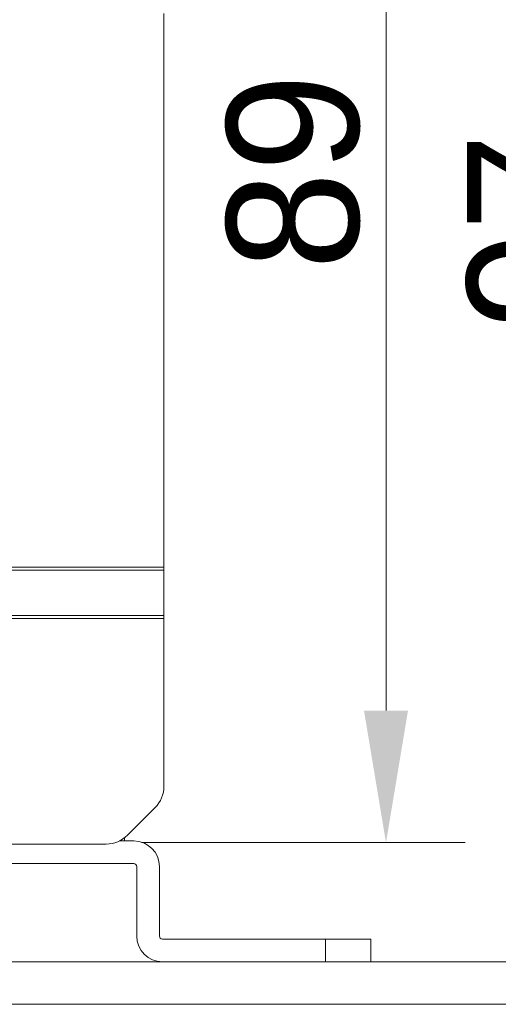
# Model space of a CAD drawing. Header units: millimetres. Extents: x 10000 to 10429, y -3552 to -3104.
# Tile 43 of 47: x 10311 to 10343, y -3552 to -3486. Entities that reach past the tile are written whole.
import ezdxf

# ---------------------------------------------------------------- set-up
doc = ezdxf.new("R2010")
doc.units = ezdxf.units.MM
doc.layers.get('Defpoints').update_dxf_attribs({"lineweight": 18})
doc.layers.add('1', color=7, linetype='Continuous', true_color=0xffffff)
doc.layers.add('7标注层', color=4, linetype='Continuous', lineweight=18)
doc.styles.add('3.5', font='txt', dxfattribs={"height": 8.75})
doc.dimstyles.new('ISO-3.5', dxfattribs={"dimtxt": 8.75, "dimasz": 8.75, "dimexe": 5.25, "dimexo": 1.75, "dimgap": 1.75, "dimtad": 1, "dimdsep": 46, "dimtxsty": '3.5', "dimcen": 8.75, "dimclrd": 256, "dimclre": 256, "dimclrt": 256, "dimadec": 1, "dimazin": 0, "dimtp": 2e-09, "dimtm": 1.1e-09, "dimtfac": 1, "dimtmove": 0, "dimatfit": 3, "dimfxl": 0, "dimtolj": 1, "dimlwd": -1, "dimlwe": -1, "dimarcsym": 0})

# ---------------------------------------------------------------- blocks, each defined once
blk = doc.blocks.new('*D65')
at = {"layer": '7标注层', "transparency": 16777216}
for p, q in [((10318.596, -3451.945), (10356.556, -3451.945)), ((10351.306, -3460.695), (10351.306, -3539.995)), ((10336.125, -3548.745), (10356.556, -3548.745))]:
    blk.add_line(p, q, dxfattribs=at)
for points in [[(10349.847, -3460.695), (10352.764, -3460.695), (10351.306, -3451.945)], [(10349.847, -3539.995), (10352.764, -3539.995), (10351.306, -3548.745)]]:
    blk.add_solid(points, dxfattribs=at)
at = {"layer": 'Defpoints', "color": 0, "transparency": 16777216}
for p in [(10316.846, -3451.945), (10334.375, -3548.745), (10351.306, -3548.745)]:
    blk.add_point(p, dxfattribs=at)
at = {"layer": '7标注层', "transparency": 16777216, "insert": (10345.181, -3500.345), "char_height": 8.75, "attachment_point": 5, "rotation": 90, "style": '3.5'}
blk.add_mtext('\\A1;97', dxfattribs=at)
blk = doc.blocks.new('*D66')
at = {"layer": '7标注层', "transparency": 16777216}
for p, q in [((10318.596, -3451.945), (10340.635, -3451.945)), ((10335.385, -3532.105), (10335.385, -3460.695)), ((10319.19, -3540.855), (10340.635, -3540.855))]:
    blk.add_line(p, q, dxfattribs=at)
for points in [[(10333.926, -3460.695), (10336.843, -3460.695), (10335.385, -3451.945)], [(10333.926, -3532.105), (10336.843, -3532.105), (10335.385, -3540.855)]]:
    blk.add_solid(points, dxfattribs=at)
at = {"layer": 'Defpoints', "color": 0, "transparency": 16777216}
for p in [(10316.846, -3451.945), (10335.385, -3451.945), (10317.44, -3540.855)]:
    blk.add_point(p, dxfattribs=at)
at = {"layer": '7标注层', "transparency": 16777216, "insert": (10329.26, -3496.4), "char_height": 8.75, "attachment_point": 5, "rotation": 90, "style": '3.5'}
blk.add_mtext('\\A1;89', dxfattribs=at)

msp = doc.modelspace()

# ---------------------------------------------------------------- linework, layer by layer
at = {"layer": '1', "color": 7, "linetype": 'Continuous', "lineweight": 18}
for p, q in [((10320.675, -3522.595), (10320.675, -3485.925)), ((10320.675, -3522.595), (10113.075, -3522.595)), ((10320.675, -3522.795), (10113.075, -3522.795)), ((10320.675, -3522.795), (10320.675, -3522.595)), ((10320.675, -3525.795), (10320.675, -3522.795)), ((10306.211, -3525.795), (10320.675, -3525.795)), ((10306.211, -3525.995), (10320.675, -3525.995)), ((10320.675, -3525.995), (10320.675, -3525.795)), ((10320.675, -3537.117), (10320.675, -3525.995)), ((10320.089, -3538.531), (10318.261, -3540.359)), ((10318.061, -3540.534), (10318.061, -3540.745)), ((10316.846, -3540.945), (10116.903, -3540.945)), ((10317.718, -3540.745), (10318.675, -3540.745)), ((10301.375, -3542.245), (10318.675, -3542.245)), ((10318.875, -3542.445), (10318.875, -3547.045)), ((10320.375, -3542.445), (10320.375, -3547.045)), ((10320.575, -3547.245), (10331.375, -3547.245)), ((10334.375, -3547.245), (10331.375, -3547.245)), ((10331.375, -3548.745), (10331.375, -3547.245)), ((10334.375, -3547.245), (10334.375, -3548.745)), ((10320.575, -3548.745), (10331.375, -3548.745)), ((10334.375, -3548.745), (10331.375, -3548.745))]:
    msp.add_line(p, q, dxfattribs=at)
for centre, radius, start, end in [((10318.675, -3537.117), 2, 315, 0), ((10316.846, -3538.945), 2, 270, 315), ((10318.675, -3542.445), 1.7, 0, 90), ((10318.675, -3542.445), 0.2, 0, 90), ((10320.575, -3547.045), 1.7, 180, 270), ((10320.575, -3547.045), 0.2, 180, 270)]:
    msp.add_arc(centre, radius, start, end, dxfattribs=at)
at = {"layer": '7标注层', "color": 7}
for points in [[(9999.561, -3548.745), (10428.867, -3548.745), (10428.867, -3551.567), (9999.561, -3551.567)], [(10012.692, -3548.745), (10428.867, -3548.745), (10428.867, -3548.745), (10012.692, -3548.745)]]:
    msp.add_lwpolyline(points, close=True, dxfattribs=at)

# ---------------------------------------------------------------- dimensions: what is measured, and where the dimension line sits
for base, p1, p2, text, picture, middle in [((10351.306, -3548.745), (10316.846, -3451.945), (10334.375, -3548.745), '97', '*D65', (10345.181, -3500.345)), ((10335.385, -3451.945), (10317.44, -3540.855), (10316.846, -3451.945), '89', '*D66', (10329.26, -3496.4))]:
    dim = msp.add_linear_dim(base=base, p1=p1, p2=p2, angle=90, text=text, dimstyle='ISO-3.5', dxfattribs=at)
    dim.commit()
    dim.dimension.update_dxf_attribs({"geometry": picture, "text_midpoint": middle})

doc.saveas('drawing.dxf')
